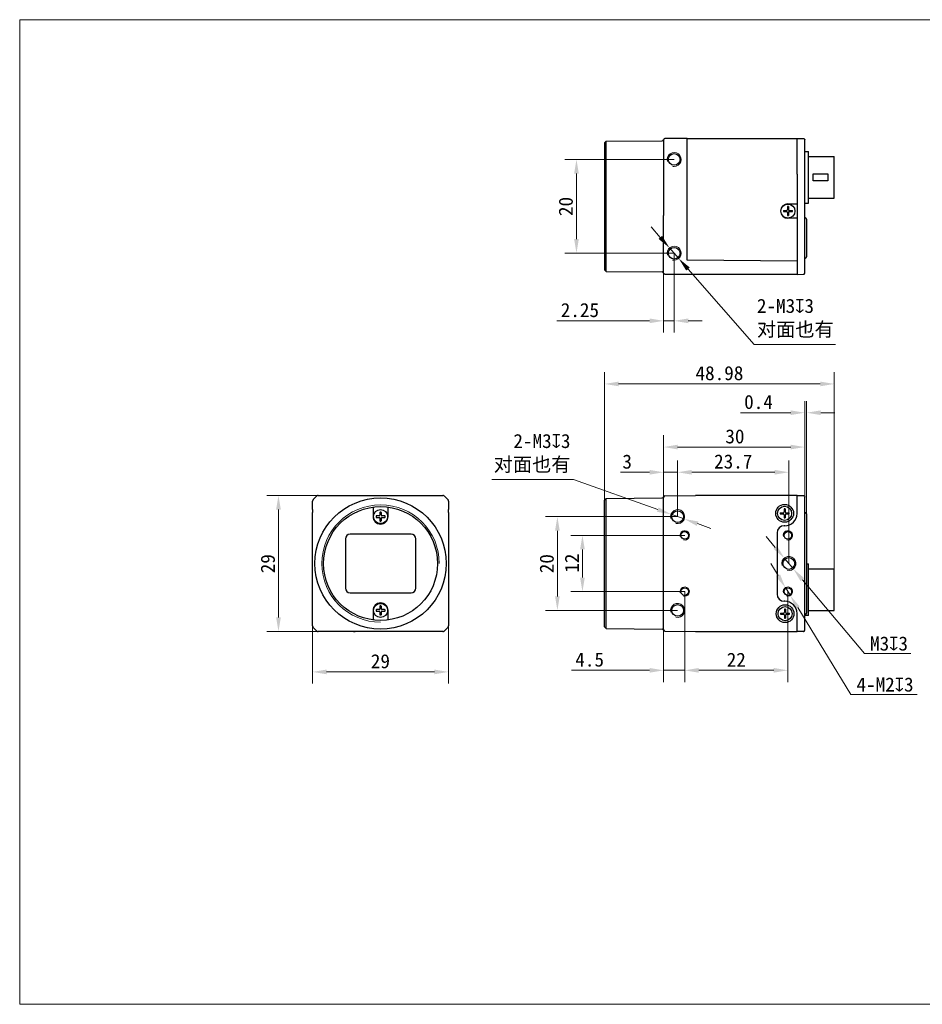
# Model space of a CAD drawing. Header units: millimetres. Extents: x 792 to 1089, y 318 to 528.
# Tile 1 of 2: x 792 to 985, y 318 to 528. Entities that reach past the tile are written whole.
import ezdxf

# ---------------------------------------------------------------- set-up
doc = ezdxf.new("R2010")
doc.units = ezdxf.units.MM
doc.header["$LTSCALE"] = 16.335
doc.header["$PDMODE"] = 3
doc.header["$PDSIZE"] = 8
doc.layers.get('0').update_dxf_attribs({"linetype": 'CONTINUOUS'})
doc.layers.get('Defpoints').update_dxf_attribs({"linetype": 'CONTINUOUS'})
for name, color, linetype in [('00_COMPONENTS', 7, 'CONTINUOUS'), ('51__DRAFT_DIMS', 7, 'CONTINUOUS'), ('ASM_DXF_DIMENSION', 7, 'CONTINUOUS'), ('ASM_DXF_FORMAT', 7, 'CONTINUOUS'), ('D-01-35-26-0DXF_CONTINUOUS_LINE', 7, 'CONTINUOUS'), ('D-01-36-26-0DXF_CONTINUOUS_LINE', 7, 'CONTINUOUS')]:
    doc.layers.add(name, color=color, linetype=linetype)
doc.layers.add('AM_5', color=3, linetype='CONTINUOUS', lineweight=25)
doc.styles.get("Standard").update_dxf_attribs({"font": 'simfang.ttf'})
doc.dimstyles.new('DIMSTYLE_1', dxfattribs={"dimtxt": 3, "dimasz": 3, "dimexe": 2.5, "dimexo": 0, "dimgap": 0.75, "dimtad": 1, "dimdsep": 46, "dimtxsty": 'STANDARD', "dimblk": '_FILLED', "dimcen": 0.09, "dimclrd": 8, "dimclre": 8, "dimclrt": 7, "dimadec": 0, "dimazin": 0, "dimtp": 0.001, "dimtm": 0.001, "dimtfac": 1, "dimtofl": 0, "dimtmove": 0, "dimatfit": 3, "dimldrblk": '_FILLED', "dimfxl": 1, "dimtolj": 1, "dimlwd": 9, "dimlwe": 9, "dimarcsym": 0})
doc.dimstyles.new('DIMSTYLE_1$0', dxfattribs={"dimtxt": 3, "dimasz": 3, "dimexe": 2.5, "dimexo": 0, "dimgap": 0.75, "dimtad": 1, "dimdsep": 46, "dimtxsty": 'STANDARD', "dimblk": '_FILLED', "dimcen": 0.09, "dimclrd": 8, "dimclre": 8, "dimclrt": 7, "dimadec": 0, "dimazin": 0, "dimtp": 0.001, "dimtm": 0.001, "dimtfac": 1, "dimtofl": 0, "dimtmove": 0, "dimatfit": 3, "dimldrblk": '_FILLED', "dimfxl": 1, "dimtolj": 1, "dimlwd": 9, "dimlwe": 9, "dimarcsym": 0})
doc.dimstyles.new('DIMSTYLE_2', dxfattribs={"dimtxt": 3, "dimasz": 3, "dimexe": 2.5, "dimexo": 0, "dimtad": 1, "dimdec": 3, "dimdsep": 46, "dimtxsty": 'STANDARD', "dimblk": '_FILLED', "dimcen": 0.09, "dimclrd": 8, "dimclre": 8, "dimclrt": 7, "dimadec": 0, "dimazin": 0, "dimtp": 0.001, "dimtm": 0.001, "dimtfac": 1, "dimtdec": 3, "dimtmove": 0, "dimatfit": 2, "dimldrblk": '_FILLED', "dimfxl": 1, "dimtolj": 1, "dimlwd": 9, "dimlwe": 9, "dimarcsym": 0})

# ---------------------------------------------------------------- blocks, each defined once
blk = doc.blocks.new('_FILLED')
at = {"color": 0, "linetype": 'ByBlock'}
blk.add_solid([(0, 0), (-1, 0.167), (-1, -0.167)], dxfattribs=at)
blk = doc.blocks.new('*D221')
at = {"layer": 'D-01-35-26-0DXF_CONTINUOUS_LINE', "color": 8, "linetype": 'Continuous', "lineweight": 9}
for p, q in [((929.47, 425.97), (929.47, 439.15)), ((959.57, 425.99), (959.57, 439.15)), ((932.47, 436.65), (956.57, 436.65))]:
    blk.add_line(p, q, dxfattribs=at)
at = {"layer": 'Defpoints', "color": 0, "linetype": 'Continuous'}
for p in [(959.57, 436.65), (929.47, 425.97), (959.57, 425.99)]:
    blk.add_point(p, dxfattribs=at)
at = {"layer": 'D-01-35-26-0DXF_CONTINUOUS_LINE', "color": 8, "linetype": 'Continuous', "lineweight": 9, "xscale": 3, "yscale": 3, "zscale": 3, "rotation": 180}
blk.add_blockref('_FILLED', (929.47, 436.65), dxfattribs=at)
at = {"layer": 'D-01-35-26-0DXF_CONTINUOUS_LINE', "color": 8, "linetype": 'Continuous', "lineweight": 9, "xscale": 3, "yscale": 3, "zscale": 3}
blk.add_blockref('_FILLED', (959.57, 436.65), dxfattribs=at)
at = {"layer": 'D-01-35-26-0DXF_CONTINUOUS_LINE', "color": 7, "linetype": 'Continuous', "lineweight": 30, "insert": (944.68, 440.43), "char_height": 3, "attachment_point": 2}
blk.add_mtext('\\A1;30', dxfattribs=at)
blk = doc.blocks.new('*D251')
at = {"layer": '51__DRAFT_DIMS', "color": 8, "lineweight": 9}
for p, q in [((931.72, 497.99), (908.4, 497.99)), ((910.9, 494.99), (910.9, 480.99)), ((931.72, 477.99), (908.4, 477.99))]:
    blk.add_line(p, q, dxfattribs=at)
at = {"layer": 'Defpoints', "color": 0}
for p in [(931.72, 497.99), (910.9, 477.99), (931.72, 477.99)]:
    blk.add_point(p, dxfattribs=at)
at = {"layer": '51__DRAFT_DIMS', "color": 8, "linetype": 'ByBlock', "lineweight": 9, "xscale": 3, "yscale": 3, "zscale": 3}
for p, rotation in [((910.9, 497.99), 90), ((910.9, 477.99), 270)]:
    blk.add_blockref('_FILLED', p, dxfattribs=dict(at, rotation=rotation))
at = {"layer": '51__DRAFT_DIMS', "color": 7, "insert": (907.12, 487.96), "char_height": 3, "attachment_point": 2, "rotation": 90}
blk.add_mtext('\\A1;20', dxfattribs=at)
blk = doc.blocks.new('*D252')
at = {"layer": 'ASM_DXF_DIMENSION', "color": 8, "linetype": 'Continuous', "lineweight": 9}
for p, q in [((928.76, 481.37), (926.79, 483.63)), ((930.74, 479.12), (932.71, 476.86)), ((934.69, 474.6), (948.75, 458.52)), ((966.16, 458.52), (948.75, 458.52))]:
    blk.add_line(p, q, dxfattribs=at)
at = {"layer": 'Defpoints', "color": 0}
for p in [(930.74, 479.12), (932.71, 476.86)]:
    blk.add_point(p, dxfattribs=at)
at = {"layer": 'ASM_DXF_DIMENSION', "color": 8, "linetype": 'ByBlock', "lineweight": 9, "xscale": 3, "yscale": 3, "zscale": 3}
for p, rotation in [((930.74, 479.12), 311.1677166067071), ((932.71, 476.86), 131.1677166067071)]:
    blk.add_blockref('_FILLED', p, dxfattribs=dict(at, rotation=rotation))
at = {"layer": 'ASM_DXF_DIMENSION', "color": 7, "lineweight": 15, "insert": (949.37, 468.26), "char_height": 3, "attachment_point": 1}
blk.add_mtext('\\A1;{2-M3{\\fgdt;x}3\\P对面也有}', dxfattribs=at)
blk = doc.blocks.new('*D253')
at = {"color": 8, "linetype": 'Continuous', "lineweight": 9}
for p, q in [((931.72, 477.99), (931.72, 461.07)), ((929.47, 475.86), (929.47, 461.07)), ((926.47, 463.57), (906.68, 463.57)), ((929.47, 463.57), (931.72, 463.57)), ((934.72, 463.57), (937.72, 463.57))]:
    blk.add_line(p, q, dxfattribs=at)
at = {"layer": 'Defpoints', "color": 0}
for p in [(931.72, 477.99), (929.47, 475.86), (931.72, 463.57)]:
    blk.add_point(p, dxfattribs=at)
at = {"color": 8, "linetype": 'ByBlock', "lineweight": 9, "xscale": 3, "yscale": 3, "zscale": 3}
blk.add_blockref('_FILLED', (929.47, 463.57), dxfattribs=at)
at = {"color": 8, "linetype": 'ByBlock', "lineweight": 9, "xscale": 3, "yscale": 3, "zscale": 3, "rotation": 180}
blk.add_blockref('_FILLED', (931.72, 463.57), dxfattribs=at)
at = {"color": 7, "lineweight": 30, "insert": (915.71, 467.37), "char_height": 3, "attachment_point": 3}
blk.add_mtext('\\A1;2.25', dxfattribs=at)
blk = doc.blocks.new('*D260')
at = {"layer": 'D-01-35-26-0DXF_CONTINUOUS_LINE', "color": 8, "linetype": 'Continuous', "lineweight": 9}
for p, q in [((883.63, 399.41), (883.63, 386.19)), ((854.63, 398.52), (854.63, 386.19)), ((857.63, 388.69), (880.63, 388.69))]:
    blk.add_line(p, q, dxfattribs=at)
at = {"layer": 'Defpoints', "color": 0, "linetype": 'Continuous'}
for p in [(883.63, 399.41), (854.63, 398.52), (883.63, 388.69)]:
    blk.add_point(p, dxfattribs=at)
at = {"layer": 'D-01-35-26-0DXF_CONTINUOUS_LINE', "color": 8, "linetype": 'Continuous', "lineweight": 9, "xscale": 3, "yscale": 3, "zscale": 3, "rotation": 180}
blk.add_blockref('_FILLED', (854.63, 388.69), dxfattribs=at)
at = {"layer": 'D-01-35-26-0DXF_CONTINUOUS_LINE', "color": 8, "linetype": 'Continuous', "lineweight": 9, "xscale": 3, "yscale": 3, "zscale": 3}
blk.add_blockref('_FILLED', (883.63, 388.69), dxfattribs=at)
at = {"layer": 'D-01-35-26-0DXF_CONTINUOUS_LINE', "color": 7, "linetype": 'Continuous', "lineweight": 30, "insert": (869.1, 392.47), "char_height": 3, "attachment_point": 2}
blk.add_mtext('\\A1;29', dxfattribs=at)
blk = doc.blocks.new('*D261')
at = {"layer": 'D-01-35-26-0DXF_CONTINUOUS_LINE', "color": 8, "linetype": 'Continuous', "lineweight": 9}
for p, q in [((855.84, 426.31), (844.87, 426.31)), ((847.37, 400.31), (847.37, 423.31)), ((855.84, 397.31), (844.87, 397.31))]:
    blk.add_line(p, q, dxfattribs=at)
at = {"layer": 'Defpoints', "color": 0, "linetype": 'Continuous'}
for p in [(847.37, 426.31), (855.84, 426.31), (855.84, 397.31)]:
    blk.add_point(p, dxfattribs=at)
at = {"layer": 'D-01-35-26-0DXF_CONTINUOUS_LINE', "color": 8, "linetype": 'Continuous', "lineweight": 9, "xscale": 3, "yscale": 3, "zscale": 3}
for p, rotation in [((847.37, 426.31), 90), ((847.37, 397.31), 270)]:
    blk.add_blockref('_FILLED', p, dxfattribs=dict(at, rotation=rotation))
at = {"layer": 'D-01-35-26-0DXF_CONTINUOUS_LINE', "color": 7, "linetype": 'Continuous', "lineweight": 30, "insert": (843.59, 411.77), "char_height": 3, "attachment_point": 2, "rotation": 90}
blk.add_mtext('\\A1;29', dxfattribs=at)
blk = doc.blocks.new('*D282')
at = {"color": 8, "linetype": 'Continuous', "lineweight": 9}
for p, q in [((929.47, 425.96), (929.47, 433.77)), ((932.47, 421.81), (932.47, 433.77)), ((926.47, 431.27), (920.31, 431.27)), ((929.47, 431.27), (932.47, 431.27)), ((935.47, 431.27), (938.47, 431.27))]:
    blk.add_line(p, q, dxfattribs=at)
at = {"layer": 'Defpoints', "color": 0}
for p in [(932.47, 431.27), (929.47, 425.96), (932.47, 421.81)]:
    blk.add_point(p, dxfattribs=at)
at = {"color": 8, "linetype": 'ByBlock', "lineweight": 9, "xscale": 3, "yscale": 3, "zscale": 3}
blk.add_blockref('_FILLED', (929.47, 431.27), dxfattribs=at)
at = {"color": 8, "linetype": 'ByBlock', "lineweight": 9, "xscale": 3, "yscale": 3, "zscale": 3, "rotation": 180}
blk.add_blockref('_FILLED', (932.47, 431.27), dxfattribs=at)
at = {"color": 7, "lineweight": 30, "insert": (922.72, 435.05), "char_height": 3, "attachment_point": 3}
blk.add_mtext('\\A1;3', dxfattribs=at)
blk = doc.blocks.new('*D283')
at = {"color": 8, "linetype": 'Continuous', "lineweight": 9}
for p, q in [((933.97, 405.81), (933.97, 386.53)), ((929.47, 399.41), (929.47, 386.53)), ((926.47, 389.03), (909.87, 389.03)), ((933.97, 389.03), (929.47, 389.03)), ((936.97, 389.03), (939.97, 389.03))]:
    blk.add_line(p, q, dxfattribs=at)
at = {"layer": 'Defpoints', "color": 0, "linetype": 'Continuous'}
for p in [(933.97, 405.81), (929.47, 399.41), (933.97, 389.03)]:
    blk.add_point(p, dxfattribs=at)
at = {"color": 8, "linetype": 'Continuous', "lineweight": 9, "xscale": 3, "yscale": 3, "zscale": 3}
blk.add_blockref('_FILLED', (929.47, 389.03), dxfattribs=at)
at = {"color": 8, "linetype": 'Continuous', "lineweight": 9, "xscale": 3, "yscale": 3, "zscale": 3, "rotation": 180}
blk.add_blockref('_FILLED', (933.97, 389.03), dxfattribs=at)
at = {"color": 7, "linetype": 'Continuous', "lineweight": 30, "insert": (916.77, 392.83), "char_height": 3, "attachment_point": 3}
blk.add_mtext('\\A1;4.5', dxfattribs=at)
blk = doc.blocks.new('*D284')
at = {"layer": '51__DRAFT_DIMS', "color": 8, "lineweight": 9}
for p, q in [((932.47, 421.81), (904.33, 421.81)), ((906.83, 418.81), (906.83, 404.81)), ((932.47, 401.81), (904.33, 401.81))]:
    blk.add_line(p, q, dxfattribs=at)
at = {"layer": 'Defpoints', "color": 0}
for p in [(932.47, 421.81), (906.83, 401.81), (932.47, 401.81)]:
    blk.add_point(p, dxfattribs=at)
at = {"layer": '51__DRAFT_DIMS', "color": 8, "lineweight": 9, "xscale": 3, "yscale": 3, "zscale": 3}
for p, rotation in [((906.83, 421.81), 90), ((906.83, 401.81), 270)]:
    blk.add_blockref('_FILLED', p, dxfattribs=dict(at, rotation=rotation))
at = {"layer": '51__DRAFT_DIMS', "color": 7, "insert": (903.05, 411.78), "char_height": 3, "attachment_point": 2, "rotation": 90}
blk.add_mtext('\\A1;20', dxfattribs=at)
blk = doc.blocks.new('*D285')
at = {"layer": '51__DRAFT_DIMS', "color": 8, "lineweight": 9}
for p, q in [((933.97, 417.81), (909.67, 417.81)), ((912.17, 408.81), (912.17, 414.81)), ((933.97, 405.81), (909.67, 405.81))]:
    blk.add_line(p, q, dxfattribs=at)
at = {"layer": 'Defpoints', "color": 0}
for p in [(912.17, 417.81), (933.97, 417.81), (933.97, 405.81)]:
    blk.add_point(p, dxfattribs=at)
at = {"layer": '51__DRAFT_DIMS', "color": 8, "lineweight": 9, "xscale": 3, "yscale": 3, "zscale": 3}
for p, rotation in [((912.17, 417.81), 90), ((912.17, 405.81), 270)]:
    blk.add_blockref('_FILLED', p, dxfattribs=dict(at, rotation=rotation))
at = {"layer": '51__DRAFT_DIMS', "color": 7, "insert": (908.42, 411.89), "char_height": 3, "attachment_point": 2, "rotation": 90}
blk.add_mtext('\\A1;12', dxfattribs=at)
blk = doc.blocks.new('*D286')
at = {"layer": 'ASM_DXF_DIMENSION', "color": 8, "linetype": 'Continuous', "lineweight": 9}
for p, q in [((892.83, 429.7), (910.24, 429.7)), ((928.23, 423.31), (910.24, 429.7)), ((933.89, 421.31), (931.06, 422.31)), ((936.72, 420.31), (939.54, 419.3))]:
    blk.add_line(p, q, dxfattribs=at)
at = {"layer": 'Defpoints', "color": 0}
for p in [(931.06, 422.31), (933.89, 421.31)]:
    blk.add_point(p, dxfattribs=at)
at = {"layer": 'ASM_DXF_DIMENSION', "color": 8, "linetype": 'ByBlock', "lineweight": 9, "xscale": 3, "yscale": 3, "zscale": 3}
for p, rotation in [((931.06, 422.31), 340.4661474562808), ((933.89, 421.31), 160.4661474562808)]:
    blk.add_blockref('_FILLED', p, dxfattribs=dict(at, rotation=rotation))
at = {"layer": 'ASM_DXF_DIMENSION', "color": 7, "lineweight": 15, "insert": (909.62, 439.44), "char_height": 3, "attachment_point": 3}
blk.add_mtext('\\A1;{2-M3{\\fgdt;x}3\\P对面也有}', dxfattribs=at)
blk = doc.blocks.new('*D287')
at = {"layer": 'ASM_DXF_DIMENSION', "color": 8, "linetype": 'Continuous', "lineweight": 9}
for p, q in [((953.28, 415.26), (951.36, 417.56)), ((955.21, 412.96), (957.14, 410.66)), ((959.07, 408.36), (972.28, 392.59)), ((982.19, 392.59), (972.28, 392.59))]:
    blk.add_line(p, q, dxfattribs=at)
at = {"layer": 'Defpoints', "color": 0}
for p in [(955.21, 412.96), (957.14, 410.66)]:
    blk.add_point(p, dxfattribs=at)
at = {"layer": 'ASM_DXF_DIMENSION', "color": 8, "linetype": 'ByBlock', "lineweight": 9, "xscale": 3, "yscale": 3, "zscale": 3}
for p, rotation in [((955.21, 412.96), 309.9666336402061), ((957.14, 410.66), 129.9666336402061)]:
    blk.add_blockref('_FILLED', p, dxfattribs=dict(at, rotation=rotation))
at = {"layer": 'ASM_DXF_DIMENSION', "color": 7, "lineweight": 15, "insert": (973.49, 396.25), "char_height": 3, "attachment_point": 1}
blk.add_mtext('\\A1;{M3{\\fgdt;x}3}', dxfattribs=at)
blk = doc.blocks.new('*D288')
at = {"layer": 'ASM_DXF_DIMENSION', "color": 8, "linetype": 'Continuous', "lineweight": 9}
for p, q in [((953.89, 409.22), (952.33, 411.78)), ((955.45, 406.66), (956.5, 404.96)), ((958.06, 402.4), (969.39, 383.84)), ((983.57, 383.84), (969.39, 383.84))]:
    blk.add_line(p, q, dxfattribs=at)
at = {"layer": 'Defpoints', "color": 0}
for p in [(955.45, 406.66), (956.5, 404.96)]:
    blk.add_point(p, dxfattribs=at)
at = {"layer": 'ASM_DXF_DIMENSION', "color": 8, "linetype": 'ByBlock', "lineweight": 9, "xscale": 3, "yscale": 3, "zscale": 3}
for p, rotation in [((955.45, 406.66), 301.4143213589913), ((956.5, 404.96), 121.4143213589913)]:
    blk.add_blockref('_FILLED', p, dxfattribs=dict(at, rotation=rotation))
at = {"layer": 'ASM_DXF_DIMENSION', "color": 7, "lineweight": 15, "insert": (970.6, 387.5), "char_height": 3, "attachment_point": 1}
blk.add_mtext('\\A1;{4-M2{\\fgdt;x}3}', dxfattribs=at)
blk = doc.blocks.new('*D289')
at = {"layer": 'AM_5', "color": 8, "linetype": 'ByBlock', "lineweight": 9}
for p, q in [((932.47, 421.81), (932.47, 433.77)), ((956.17, 411.81), (956.17, 433.77)), ((935.47, 431.27), (953.17, 431.27))]:
    blk.add_line(p, q, dxfattribs=at)
at = {"layer": 'Defpoints', "color": 0}
for p in [(956.17, 431.27), (932.47, 421.81), (956.17, 411.81)]:
    blk.add_point(p, dxfattribs=at)
at = {"layer": 'AM_5', "color": 8, "lineweight": 9, "xscale": 3, "yscale": 3, "zscale": 3, "rotation": 180}
blk.add_blockref('_FILLED', (932.47, 431.27), dxfattribs=at)
at = {"layer": 'AM_5', "color": 8, "lineweight": 9, "xscale": 3, "yscale": 3, "zscale": 3}
blk.add_blockref('_FILLED', (956.17, 431.27), dxfattribs=at)
at = {"layer": 'AM_5', "color": 7, "insert": (944.32, 433.55), "char_height": 3, "attachment_point": 5}
blk.add_mtext('\\A1;23.7', dxfattribs=at)
blk = doc.blocks.new('*D290')
at = {"layer": 'AM_5', "color": 8, "linetype": 'ByBlock', "lineweight": 9}
for p, q in [((933.97, 405.81), (933.97, 386.53)), ((955.97, 405.81), (955.97, 386.53)), ((936.97, 389.03), (952.97, 389.03))]:
    blk.add_line(p, q, dxfattribs=at)
at = {"layer": 'Defpoints', "color": 0}
for p in [(933.97, 405.81), (955.97, 405.81), (955.97, 389.03)]:
    blk.add_point(p, dxfattribs=at)
at = {"layer": 'AM_5', "color": 8, "lineweight": 9, "xscale": 3, "yscale": 3, "zscale": 3, "rotation": 180}
blk.add_blockref('_FILLED', (933.97, 389.03), dxfattribs=at)
at = {"layer": 'AM_5', "color": 8, "lineweight": 9, "xscale": 3, "yscale": 3, "zscale": 3}
blk.add_blockref('_FILLED', (955.97, 389.03), dxfattribs=at)
at = {"layer": 'AM_5', "color": 7, "insert": (944.97, 391.28), "char_height": 3, "attachment_point": 5}
blk.add_mtext('\\A1;22', dxfattribs=at)
blk = doc.blocks.new('*D297')
at = {"color": 8, "lineweight": 9}
for p, q in [((916.89, 425.33), (916.89, 452.61)), ((965.87, 410.63), (965.87, 452.61)), ((919.89, 450.11), (962.87, 450.11))]:
    blk.add_line(p, q, dxfattribs=at)
at = {"layer": 'Defpoints', "color": 0}
for p in [(965.87, 450.11), (916.89, 425.33), (965.87, 410.63)]:
    blk.add_point(p, dxfattribs=at)
at = {"color": 8, "linetype": 'ByBlock', "lineweight": 9, "xscale": 3, "yscale": 3, "zscale": 3, "rotation": 180}
blk.add_blockref('_FILLED', (916.89, 450.11), dxfattribs=at)
at = {"color": 8, "linetype": 'ByBlock', "lineweight": 9, "xscale": 3, "yscale": 3, "zscale": 3}
blk.add_blockref('_FILLED', (965.87, 450.11), dxfattribs=at)
at = {"color": 7, "insert": (941.38, 452.39), "char_height": 3, "attachment_point": 5}
blk.add_mtext('\\A1;48.98', dxfattribs=at)
blk = doc.blocks.new('*D298')
at = {"color": 8, "lineweight": 9}
for p, q in [((959.57, 425.99), (959.57, 446.47)), ((959.97, 422.38), (959.97, 446.47)), ((956.57, 443.97), (945.85, 443.97)), ((962.97, 443.97), (965.97, 443.97))]:
    blk.add_line(p, q, dxfattribs=at)
at = {"layer": 'Defpoints', "color": 0}
for p in [(959.97, 443.97), (959.57, 425.99), (959.97, 422.38)]:
    blk.add_point(p, dxfattribs=at)
at = {"color": 8, "linetype": 'ByBlock', "lineweight": 9, "xscale": 3, "yscale": 3, "zscale": 3}
blk.add_blockref('_FILLED', (959.57, 443.97), dxfattribs=at)
at = {"color": 8, "linetype": 'ByBlock', "lineweight": 9, "xscale": 3, "yscale": 3, "zscale": 3, "rotation": 180}
blk.add_blockref('_FILLED', (959.97, 443.97), dxfattribs=at)
at = {"color": 7, "insert": (949.71, 446.25), "char_height": 3, "attachment_point": 5}
blk.add_mtext('\\A1;0.4', dxfattribs=at)

msp = doc.modelspace()

# ---------------------------------------------------------------- linework, layer by layer
at = {"layer": '00_COMPONENTS', "color": 7}
for p, q in [((929.4826, 502.2138), (929.4828, 502.2144)), ((955.8746, 487.9374), (955.8746, 487.2861)), ((956.0746, 487.9374), (956.0746, 487.2861)), ((955.0234, 487.0861), (955.6746, 487.0861)), ((955.0234, 486.8861), (955.6746, 486.8861)), ((955.8746, 486.6861), (955.8746, 486.0349)), ((956.0746, 486.6861), (956.0746, 486.0349)), ((956.2746, 487.0861), (956.9259, 487.0861)), ((956.2746, 486.8861), (956.9259, 486.8861)), ((957.9746, 476.8161), (957.9739, 476.7254)), ((929.4742, 473.7851), (929.4742, 473.7792)), ((929.4747, 473.795), (929.4746, 473.8008)), ((868.9536, 422.656), (868.9536, 422.0898)), ((869.3136, 422.0898), (869.3136, 422.656)), ((954.3234, 422.6098), (954.9746, 422.6098)), ((954.3234, 422.4098), (954.9746, 422.4098)), ((955.1746, 423.4611), (955.1746, 422.8098)), ((955.1746, 422.2098), (955.1746, 421.5585)), ((955.3746, 423.4611), (955.3746, 422.8098)), ((955.3746, 422.2098), (955.3746, 421.5585)), ((955.5746, 422.6098), (956.2259, 422.6098)), ((955.5746, 422.4098), (956.2259, 422.4098)), ((854.6577, 420.3598), (854.6576, 420.3598)), ((868.8536, 421.9898), (868.2873, 421.9898)), ((868.2873, 421.6298), (868.8536, 421.6298)), ((868.9536, 421.5298), (868.9536, 420.9636)), ((869.3136, 420.9636), (869.3136, 421.5298)), ((869.9798, 421.9898), (869.4136, 421.9898)), ((869.4136, 421.6298), (869.9798, 421.6298)), ((883.6094, 403.2598), (883.6096, 403.2598)), ((868.8536, 401.9898), (868.2873, 401.9898)), ((868.2873, 401.6298), (868.8536, 401.6298)), ((868.9536, 402.656), (868.9536, 402.0898)), ((868.9536, 401.5298), (868.9536, 400.9636)), ((869.3136, 402.0898), (869.3136, 402.656)), ((869.3136, 400.9636), (869.3136, 401.5298)), ((869.9798, 401.9898), (869.4136, 401.9898)), ((869.4136, 401.6298), (869.9798, 401.6298)), ((954.4234, 401.2098), (955.0746, 401.2098)), ((955.2746, 402.0611), (955.2746, 401.4098)), ((955.4746, 402.0611), (955.4746, 401.4098)), ((955.6746, 401.2098), (956.3259, 401.2098)), ((954.4234, 401.0098), (955.0746, 401.0098)), ((955.2746, 400.8098), (955.2746, 400.1585)), ((955.4746, 400.8098), (955.4746, 400.1585)), ((955.6746, 401.0098), (956.3259, 401.0098))]:
    msp.add_line(p, q, dxfattribs=at)
at = {"layer": '00_COMPONENTS', "color": 4}
msp.add_line((869.4136, 421.6298), (869.4136, 421.6007), dxfattribs=at)
at = {"layer": '00_COMPONENTS', "color": 7}
for centre, radius, start, end in [((929.7841, 502.1433), 0.3096, 168.591806, 169.235163), ((955.6746, 487.2861), 0.2, 270, 0), ((955.9747, 483.9842), 3.9545, 88.551064, 91.448936), ((956.2746, 487.2861), 0.2, 180, 270), ((958.9771, 486.9861), 3.955, 178.551151, 181.448849), ((955.6746, 486.6861), 0.2, 0, 90), ((955.9746, 489.9881), 3.9545, 268.551064, 271.448936), ((956.2746, 486.6861), 0.2, 90, 180), ((952.9722, 486.9861), 3.955, 358.551151, 1.448849), ((869.0536, 422.656), 0.1, 95.400537, 180), ((869.1336, 421.8098), 0.95, 84.599463, 95.400537), ((869.2136, 422.656), 0.1, 0, 84.599463), ((958.2771, 422.5098), 3.955, 178.551151, 181.448849), ((954.9746, 422.8098), 0.2, 270, 0), ((954.9746, 422.2098), 0.2, 0, 90), ((955.2747, 419.5078), 3.9545, 88.551064, 91.448936), ((955.5746, 422.8098), 0.2, 180, 270), ((955.5746, 422.2098), 0.2, 90, 180), ((952.2722, 422.5098), 3.955, 358.551151, 1.448849), ((869.1336, 421.8098), 0.95, 174.599463, 185.400537), ((868.2873, 421.8898), 0.1, 90, 174.599463), ((868.2873, 421.7298), 0.1, 185.400537, 270), ((868.8536, 422.0898), 0.1, 270, 0), ((868.8536, 421.5298), 0.1, 0, 90), ((869.0536, 420.9636), 0.1, 180, 264.599463), ((869.1336, 421.8098), 0.95, 264.599463, 275.400537), ((869.2136, 420.9636), 0.1, 275.400537, 0), ((869.4136, 422.0898), 0.1, 180, 270), ((869.4136, 421.5298), 0.1, 90, 180), ((869.9798, 421.8898), 0.1, 5.400537, 90), ((869.9798, 421.7298), 0.1, 270, 354.599463), ((869.1336, 421.8098), 0.95, 354.599463, 5.400537), ((955.2746, 425.5118), 3.9545, 268.551064, 271.448936), ((869.1336, 401.8098), 0.95, 174.599463, 185.400537), ((868.2873, 401.8898), 0.1, 90, 174.599463), ((868.2873, 401.7298), 0.1, 185.400537, 270), ((868.8536, 402.0898), 0.1, 270, 0), ((868.8536, 401.5298), 0.1, 0, 90), ((869.0536, 402.656), 0.1, 95.400537, 180), ((869.1336, 401.8098), 0.95, 84.599463, 95.400537), ((869.2136, 402.656), 0.1, 0, 84.599463), ((869.4136, 402.0898), 0.1, 180, 270), ((869.4136, 401.5298), 0.1, 90, 180), ((869.9798, 401.8898), 0.1, 5.400537, 90), ((869.9798, 401.7298), 0.1, 270, 354.599463), ((869.1336, 401.8098), 0.95, 354.599463, 5.400537), ((958.3771, 401.1098), 3.955, 178.551151, 181.448849), ((955.0746, 401.4098), 0.2, 270, 0), ((955.3747, 398.1078), 3.9545, 88.551064, 91.448936), ((955.6746, 401.4098), 0.2, 180, 270), ((952.3722, 401.1098), 3.955, 358.551151, 1.448849), ((869.0536, 400.9636), 0.1, 180, 264.599463), ((869.1336, 401.8098), 0.95, 264.599463, 275.400537), ((869.2136, 400.9636), 0.1, 275.400537, 0), ((955.0746, 400.8098), 0.2, 0, 90), ((955.3746, 404.1118), 3.9545, 268.551064, 271.448936), ((955.6746, 400.8098), 0.2, 90, 180), ((882.4261, 397.8125), 0.5027, 270.04029, 284.966887), ((882.4255, 397.811), 0.5015, 304.963589, 314.975313), ((883.1324, 398.5178), 0.5015, 315.024712, 325.043164), ((883.1331, 398.5174), 0.5007, 325.034134, 329.973803), ((883.1309, 398.5172), 0.5027, 345.033075, 359.959707)]:
    msp.add_arc(centre, radius, start, end, dxfattribs=at)
at = {"layer": '00_COMPONENTS', "color": 4}
msp.add_arc((929.1892, 473.7861), 0.2854, 0.005766, 2.945615, dxfattribs=at)
at = {"layer": '00_COMPONENTS', "color": 7}
msp.add_ellipse((863.3336, 397.3133), major_axis=(-0.4, 0), ratio=0.00872687, start_param=-4.71238898, end_param=-3.14159265, dxfattribs=at)
at = {"layer": '00_COMPONENTS', "color": 4}
msp.add_open_spline([(929.4754, 473.7967), (929.4751, 473.7974), (929.4748, 473.7987), (929.4746, 473.8001), (929.4746, 473.8008)], degree=3, knots=[0, 0, 0, 0, 0.49871374, 1, 1, 1, 1], dxfattribs=at)
at = {"layer": 'ASM_DXF_FORMAT', "color": 7, "linetype": 'Continuous', "lineweight": 15}
for p, q in [((792.1945, 317.797), (792.1945, 527.797)), ((792.1945, 527.797), (1089.1945, 527.797)), ((792.1945, 317.797), (1089.1945, 317.797))]:
    msp.add_line(p, q, dxfattribs=at)
at = {"layer": 'D-01-35-26-0DXF_CONTINUOUS_LINE', "color": 7, "linetype": 'Continuous', "lineweight": 30}
for p, q in [((917.2646, 501.8796), (929.1935, 501.9837)), ((934.4746, 502.4861), (929.7688, 502.4451)), ((934.4746, 477.1129), (934.4746, 502.4861)), ((934.4746, 502.4861), (957.9746, 502.4861)), ((957.9746, 502.4861), (959.2836, 502.4747)), ((957.9746, 494.8444), (957.9746, 502.4861)), ((959.5753, 473.8039), (959.5746, 502.1493)), ((916.9646, 501.577), (917.2646, 501.8796)), ((916.9646, 474.3953), (916.9646, 501.577)), ((917.2646, 474.0927), (917.2646, 501.8796)), ((959.5746, 499.6861), (960.3746, 499.686)), ((960.3746, 488.6862), (960.3746, 499.686)), ((960.3746, 498.6111), (965.8746, 498.6111)), ((965.8746, 489.7611), (965.8746, 498.6111)), ((957.9746, 494.8444), (957.9746, 490.1278)), ((961.3746, 494.9361), (964.4746, 494.9361)), ((961.3746, 493.4361), (961.3746, 494.9361)), ((964.4746, 494.9361), (964.4746, 493.4361)), ((964.4746, 493.4361), (961.3746, 493.4361)), ((957.9746, 490.1278), (957.9746, 476.8161)), ((960.3746, 489.7611), (965.8746, 489.7611)), ((955.9746, 488.5361), (957.9746, 488.5361)), ((959.5746, 488.6861), (960.3746, 488.6862)), ((929.4746, 473.7861), (929.4746, 486.0015)), ((957.9746, 485.4361), (955.9746, 485.4361)), ((959.9746, 485.2861), (959.9746, 477.1861)), ((934.4746, 476.4861), (934.4746, 477.1129)), ((957.9746, 476.8161), (957.9746, 473.4861)), ((957.9746, 476.2811), (934.4746, 476.4861)), ((916.9646, 474.3953), (917.2646, 474.0927)), ((917.2646, 474.0927), (929.1852, 473.9887)), ((957.9746, 473.4861), (929.7746, 473.4861)), ((957.9746, 473.4861), (959.283, 473.4976)), ((959.2617, 473.5096), (959.2756, 473.5097)), ((959.2761, 473.5097), (959.2749, 473.5097)), ((959.2756, 473.5097), (959.2843, 473.5098)), ((855.8407, 426.3098), (882.4265, 426.3098)), ((929.772, 426.2688), (936.2521, 426.3253)), ((957.9246, 426.3098), (936.2521, 426.3253)), ((957.9246, 426.3098), (957.9746, 426.3098)), ((957.9246, 422.4598), (957.9246, 426.3098)), ((957.9746, 426.3098), (959.2797, 426.2927)), ((854.6336, 423.3098), (854.6336, 425.1027)), ((855.4871, 426.1634), (854.78, 425.4562)), ((854.8152, 425.4907), (854.8149, 425.4912)), ((883.4871, 425.4562), (882.78, 426.1634)), ((883.6336, 425.1027), (883.6336, 423.3098)), ((916.8946, 425.33), (917.2646, 425.7032)), ((916.8946, 398.2896), (916.8946, 425.33)), ((917.2646, 425.7032), (929.1935, 425.8073)), ((917.2646, 397.9164), (917.2646, 425.7032)), ((929.4746, 397.6611), (929.4746, 425.9688)), ((929.4828, 426.0381), (929.4792, 426.0208)), ((929.4818, 426.0339), (929.4812, 426.0312)), ((929.4823, 426.036), (929.4815, 426.0326)), ((929.4821, 426.0352), (929.4827, 426.0379)), ((929.4825, 426.037), (929.4827, 426.0379)), ((959.2786, 426.2927), (959.2735, 426.2928)), ((959.2786, 426.2927), (959.2791, 426.2927)), ((959.281, 426.2927), (959.2844, 426.2926)), ((959.3468, 426.2839), (959.3649, 426.2789)), ((959.3649, 426.2789), (959.3808, 426.2734)), ((959.5494, 426.1133), (959.5529, 426.1049)), ((959.5642, 426.0714), (959.5665, 426.0623)), ((959.573, 426.0246), (959.5737, 426.0163)), ((959.5733, 426.0208), (959.5736, 426.0183)), ((959.5741, 426.0111), (959.5743, 426.0078)), ((959.5742, 425.9986), (959.5741, 425.9914)), ((959.5742, 426.0085), (959.5742, 426.0081)), ((959.5742, 426.0081), (959.5742, 426.008)), ((959.5746, 400.8596), (959.5746, 425.9939)), ((854.6336, 423.3098), (854.6336, 422.6831)), ((854.6336, 398.5169), (854.6336, 422.6831)), ((867.5336, 423.854), (867.5336, 421.8098)), ((870.7336, 421.8098), (870.7336, 423.854)), ((883.6336, 422.6831), (883.6336, 423.3098)), ((883.6336, 422.6831), (883.6336, 398.5169)), ((959.9746, 422.3848), (959.9746, 401.2348)), ((875.6336, 418.0598), (862.6336, 418.0598)), ((953.6746, 418.3598), (953.6746, 405.2598)), ((955.3246, 419.8598), (955.1746, 419.8598)), ((861.6336, 417.0598), (861.6336, 406.5598)), ((876.6336, 406.5598), (876.6336, 417.0598)), ((959.9746, 411.7098), (960.3746, 411.7098)), ((960.3746, 400.7098), (960.3746, 411.7098)), ((965.8746, 410.6348), (960.3746, 410.6348)), ((965.8746, 401.7848), (965.8746, 410.6348)), ((862.6336, 405.5598), (875.6336, 405.5598)), ((955.3246, 403.7598), (955.1746, 403.7598)), ((867.5336, 401.8098), (867.5336, 399.7656)), ((870.7336, 399.7656), (870.7336, 401.8098)), ((957.9246, 397.3098), (957.9246, 401.1598)), ((960.3746, 401.7848), (965.8746, 401.7848)), ((959.5746, 400.8596), (959.5746, 400.7098)), ((960.3746, 400.7098), (959.5746, 400.7098)), ((959.5746, 397.6275), (959.5746, 400.7098)), ((855.4871, 397.4562), (854.78, 398.1634)), ((863.5902, 397.3098), (855.8407, 397.3098)), ((882.4265, 397.3098), (863.6452, 397.3098)), ((883.4871, 398.1634), (882.78, 397.4562)), ((916.8946, 398.2896), (917.2646, 397.9164)), ((917.2646, 397.9164), (929.1935, 397.8123)), ((929.4792, 397.5989), (929.4827, 397.5818)), ((929.4827, 397.5817), (929.4792, 397.5988)), ((929.4818, 397.5857), (929.4812, 397.5884)), ((929.4821, 397.5844), (929.4826, 397.5822)), ((929.4825, 397.5826), (929.4827, 397.5816)), ((929.772, 397.3508), (936.2521, 397.2943)), ((936.2521, 397.2943), (957.9246, 397.3098)), ((957.9746, 397.3098), (957.9246, 397.3098)), ((959.281, 397.3269), (957.9746, 397.3098)), ((959.2786, 397.3269), (959.2735, 397.3268)), ((959.2786, 397.3269), (959.2791, 397.3269)), ((959.281, 397.3269), (959.2844, 397.327)), ((959.3468, 397.3357), (959.3649, 397.3407)), ((959.3649, 397.3407), (959.3808, 397.3462)), ((959.5494, 397.5063), (959.5529, 397.5147)), ((959.5642, 397.5482), (959.5665, 397.5573)), ((959.573, 397.595), (959.5737, 397.6033)), ((959.5733, 397.5988), (959.5736, 397.6013)), ((959.5742, 397.621), (959.5741, 397.6282)), ((959.5741, 397.6085), (959.5743, 397.6118)), ((959.5742, 397.6115), (959.5742, 397.6116)), ((959.5742, 397.6111), (959.5742, 397.6115))]:
    msp.add_line(p, q, dxfattribs=at)
msp.add_lwpolyline([(929.475, 502.1451, 0.01175048), (929.4746, 502.1307), (929.4746, 489.9708)], format="xyb", dxfattribs=at)
for points in [[(959.2843, 473.5098), (959.2872, 473.5098), (959.2913, 473.51), (959.2956, 473.5101), (959.2998, 473.5104), (959.3042, 473.5107), (959.3086, 473.5111), (959.3131, 473.5116), (959.3176, 473.5121), (959.3222, 473.5127), (959.3269, 473.5134), (959.3316, 473.5142), (959.3363, 473.5151), (959.3411, 473.516), (959.3459, 473.5171), (959.3507, 473.5182), (959.3556, 473.5194), (959.3604, 473.5208)], [(959.3604, 473.5208), (959.3653, 473.5222), (959.3702, 473.5237), (959.375, 473.5253), (959.3799, 473.527)], [(959.3799, 473.527), (959.3848, 473.5288), (959.3897, 473.5307), (959.3946, 473.5327), (959.3996, 473.5348), (959.4045, 473.537), (959.4095, 473.5394), (959.4144, 473.5419), (959.4194, 473.5444), (959.4244, 473.5472), (959.4294, 473.55), (959.4345, 473.553), (959.4395, 473.5562), (959.4445, 473.5594), (959.4495, 473.5629), (959.4545, 473.5664), (959.4594, 473.5701), (959.4644, 473.574), (959.4693, 473.5779), (959.4741, 473.582), (959.4789, 473.5863), (959.4836, 473.5907), (959.4882, 473.5952), (959.4928, 473.5998), (959.4973, 473.6046), (959.5017, 473.6095), (959.5061, 473.6145), (959.5103, 473.6197), (959.5145, 473.625), (959.5186, 473.6304), (959.5225, 473.636), (959.5264, 473.6416), (959.5301, 473.6474), (959.5338, 473.6534), (959.5373, 473.6594), (959.5407, 473.6656), (959.5439, 473.6719), (959.5471, 473.6783), (959.5501, 473.6848), (959.5529, 473.6914), (959.5556, 473.6982), (959.5581, 473.705), (959.5605, 473.7119), (959.5627, 473.719), (959.5648, 473.7261), (959.5667, 473.7333), (959.5684, 473.7407), (959.5699, 473.7481), (959.5713, 473.7555), (959.5724, 473.763), (959.5734, 473.7706), (959.5741, 473.7778), (959.5747, 473.7848), (959.575, 473.7915), (959.5752, 473.7975), (959.5753, 473.8024), (959.5753, 473.8039)], [(929.4792, 426.0206), (929.48, 426.0251), (929.4808, 426.0293), (929.4815, 426.0326)], [(929.4805, 426.0278), (929.4797, 426.0237), (929.4792, 426.0207)], [(959.2786, 426.2927), (959.2971, 426.2919), (959.3231, 426.2888), (959.3468, 426.2839)], [(959.3808, 426.2734), (959.395, 426.2675), (959.4075, 426.2617), (959.4185, 426.256), (959.429, 426.25), (959.4394, 426.2435), (959.4493, 426.2367), (959.4586, 426.2298), (959.4672, 426.2228), (959.4753, 426.2157), (959.4831, 426.2085)], [(959.3891, 426.2701), (959.3934, 426.2683), (959.4014, 426.2647), (959.4129, 426.259), (959.429, 426.25), (959.4479, 426.2377), (959.4653, 426.2244), (959.4799, 426.2116), (959.4931, 426.1984), (959.5051, 426.1848), (959.5158, 426.1712), (959.5253, 426.1576), (959.5341, 426.1433), (959.5423, 426.1282), (959.5497, 426.1124), (959.5562, 426.0962)], [(959.485, 426.207), (959.5013, 426.1896), (959.5153, 426.1723), (959.527, 426.1554), (959.5366, 426.1393), (959.5445, 426.1243), (959.5512, 426.1094), (959.557, 426.0947), (959.5617, 426.0803)], [(959.4975, 426.1936), (959.5042, 426.1859), (959.5105, 426.1782), (959.5164, 426.1703), (959.5221, 426.1624), (959.5274, 426.1544)], [(959.5324, 426.1463), (959.5371, 426.1381), (959.5415, 426.1299), (959.5456, 426.1216)], [(959.5561, 426.0966), (959.5591, 426.0881), (959.5617, 426.0798), (959.5642, 426.0714)], [(959.5617, 426.0803), (959.5656, 426.0662), (959.569, 426.0513)], [(959.5669, 426.0605), (959.5695, 426.0479), (959.5716, 426.0357)], [(959.5687, 426.052), (959.5707, 426.0411), (959.5712, 426.0378)], [(959.569, 426.0513), (959.5715, 426.0367), (959.573, 426.0237)], [(959.573, 426.0237), (959.5741, 426.011), (959.5746, 425.9986), (959.5747, 425.9921)], [(959.5736, 426.0183), (959.5743, 426.0064), (959.5746, 425.9982)], [(929.4792, 397.599), (929.48, 397.5945), (929.4808, 397.5903), (929.4815, 397.587), (929.4823, 397.5836)], [(929.4805, 397.5918), (929.4797, 397.5959), (929.4792, 397.5989)], [(959.2786, 397.3269), (959.2971, 397.3277), (959.3231, 397.3308), (959.3468, 397.3357)], [(959.3808, 397.3462), (959.395, 397.3521), (959.4075, 397.3579), (959.4185, 397.3636), (959.429, 397.3696), (959.4394, 397.3761), (959.4493, 397.3829), (959.4586, 397.3898), (959.4672, 397.3968), (959.4753, 397.4039), (959.4831, 397.4111)], [(959.3891, 397.3495), (959.3934, 397.3513), (959.4014, 397.3549), (959.4129, 397.3606), (959.429, 397.3696), (959.4479, 397.3819), (959.4653, 397.3952), (959.4799, 397.408), (959.4931, 397.4212), (959.5051, 397.4348), (959.5158, 397.4483), (959.5253, 397.462), (959.5341, 397.4763), (959.5423, 397.4914), (959.5497, 397.5071), (959.5562, 397.5234)], [(959.485, 397.4126), (959.5013, 397.43), (959.5153, 397.4473), (959.527, 397.4642), (959.5366, 397.4802), (959.5445, 397.4953), (959.5512, 397.5102), (959.557, 397.5249), (959.5617, 397.5392)], [(959.4975, 397.426), (959.5042, 397.4336), (959.5105, 397.4414), (959.5164, 397.4493), (959.5221, 397.4572), (959.5274, 397.4652)], [(959.5324, 397.4733), (959.5371, 397.4815), (959.5415, 397.4897), (959.5456, 397.498)], [(959.5561, 397.523), (959.5591, 397.5315), (959.5617, 397.5398), (959.5642, 397.5482)], [(959.5617, 397.5392), (959.5656, 397.5534), (959.569, 397.5683)], [(959.5669, 397.5591), (959.5695, 397.5717), (959.5716, 397.5839)], [(959.5687, 397.5676), (959.5707, 397.5785), (959.5712, 397.5818)], [(959.569, 397.5683), (959.5715, 397.5829), (959.573, 397.5959)], [(959.573, 397.5959), (959.5741, 397.6086), (959.5746, 397.621), (959.5747, 397.6275)], [(959.5736, 397.6013), (959.5743, 397.6131), (959.5746, 397.6214)]]:
    msp.add_lwpolyline(points, dxfattribs=at)
for centre, radius in [((931.7246, 497.9861), 1.25), ((955.9746, 486.9861), 1.5), ((931.7246, 477.9861), 1.25), ((869.1336, 411.8098), 14), ((955.2746, 422.5098), 1.9), ((869.1336, 411.8098), 12.15), ((869.1336, 421.8098), 1.5), ((932.4746, 421.8098), 1.25), ((955.2746, 422.5098), 1.5), ((933.9746, 417.8098), 0.8), ((955.9746, 417.8098), 0.8), ((956.1746, 411.8098), 1.25), ((933.9746, 405.8098), 0.8), ((955.9746, 405.8098), 0.8), ((869.1336, 401.8098), 1.5), ((932.4746, 401.8098), 1.25), ((955.3746, 401.1098), 1.9), ((955.3746, 401.1098), 1.5)]:
    msp.add_circle(centre, radius, dxfattribs=at)
for centre, radius, start, end in [((929.1909, 502.2837), 0.3, 270.5, 346.647717), ((955.9746, 486.9861), 1.55, 90.00003, 270), ((959.7746, 485.6861), 0.2, 180, 270), ((959.7746, 485.2861), 0.2, 0, 90), ((959.7746, 476.7861), 0.2, 90, 180), ((959.7746, 477.1861), 0.2, 270, 0), ((929.1826, 473.6887), 0.3, 14.811149, 89.5), ((855.8407, 425.8098), 0.5, 90, 135), ((855.8415, 425.8062), 0.5036, 97.497384, 111.568173), ((882.4265, 425.8098), 0.5, 45, 90), ((882.4257, 425.8064), 0.5034, 68.429142, 82.013133), ((855.1334, 425.1027), 0.4998, 135, 180.005409), ((855.1366, 425.1007), 0.5036, 142.32585, 156.48911), ((855.1326, 425.1038), 0.4985, 135.007864, 140.022361), ((883.1336, 425.1027), 0.4999, 359.994628, 45.003217), ((883.1308, 425.1009), 0.5033, 23.50677, 36.921415), ((929.1909, 426.1073), 0.3, 270.5, 346.647783), ((929.7746, 425.9688), 0.3, 90.5, 180), ((929.7743, 425.9688), 0.2997, 170.015265, 180.005781), ((929.7753, 425.9688), 0.3007, 178.029562, 180.002594), ((929.775, 425.9687), 0.3004, 170.03587, 178.017824), ((955.3246, 422.4598), 2.6, 270, 0), ((959.7746, 422.7848), 0.2, 180, 270), ((959.7746, 422.3848), 0.2, 0, 90), ((869.1336, 421.8098), 1.6, 180, 0), ((862.6336, 417.0598), 1, 90, 180), ((875.6336, 417.0598), 1, 0, 90), ((955.1746, 418.3598), 1.5, 90, 180), ((862.6336, 406.5598), 1, 180, 270), ((875.6336, 406.5598), 1, 270, 0), ((869.1336, 401.8098), 1.6, 0, 180), ((955.1746, 405.2598), 1.5, 180, 270), ((955.3246, 401.1598), 2.6, 0, 90), ((959.7746, 401.2348), 0.2, 270, 0), ((959.7746, 400.8348), 0.2, 90, 180), ((855.1362, 398.5172), 0.5027, 180.04029, 194.966908), ((855.1336, 398.5169), 0.5, 180, 225), ((855.1326, 398.5165), 0.499, 204.710779, 208.971974), ((855.1337, 398.5172), 0.5003, 208.982473, 214.973502), ((855.1348, 398.5178), 0.5015, 214.963589, 224.975313), ((855.8416, 397.811), 0.5015, 225.024711, 235.043176), ((855.8407, 397.8098), 0.5, 225, 270), ((855.8412, 397.8103), 0.5007, 235.034147, 239.973832), ((855.8401, 397.8086), 0.4987, 239.982848, 244.985188), ((855.841, 397.8125), 0.5027, 255.033113, 269.95971), ((882.4265, 397.8098), 0.5, 270, 315), ((882.4269, 397.8089), 0.499, 294.716341, 298.978215), ((882.4262, 397.81), 0.5003, 298.988703, 304.973501), ((883.1336, 398.5169), 0.5, 315, 0), ((883.1347, 398.5164), 0.4987, 329.982819, 334.985146), ((929.1909, 397.5123), 0.3, 13.352217, 89.5), ((929.7763, 397.6508), 0.3016, 179.996738, 181.994019), ((929.7745, 397.6508), 0.2998, 179.995926, 269.5)]:
    msp.add_arc(centre, radius, start, end, dxfattribs=at)
for points, knots in [([(929.7058, 502.4339), (929.6433, 502.4166), (929.5265, 502.3404), (929.478, 502.2097), (929.475, 502.1451)], [0, 0, 0, 0, 0.50025921, 1, 1, 1, 1]), ([(959.3694, 502.4428), (959.4283, 502.421), (959.535, 502.3392), (959.5746, 502.2107), (959.5746, 502.1481)], [0, 0, 0, 0, 0.5005752, 1, 1, 1, 1]), ([(929.4746, 489.9708), (929.4746, 489.3093), (929.4909, 487.9861), (929.4746, 486.663), (929.4746, 486.0015)], [0, 0, 0, 0, 0.49999986, 1, 1, 1, 1]), ([(929.7081, 473.4969), (929.6438, 473.5142), (929.5234, 473.5928), (929.476, 473.7286), (929.4747, 473.795)], [0, 0, 0, 0, 0.50032783, 1, 1, 1, 1])]:
    msp.add_open_spline(points, degree=3, knots=knots, dxfattribs=at)
for points in [[(929.7865, 502.4452), (929.7593, 502.445), (929.732, 502.4411), (929.7058, 502.4339)], [(959.2628, 502.4627), (959.2989, 502.4624), (959.3355, 502.4554), (959.3694, 502.4428)], [(929.7894, 473.4861), (929.762, 473.4861), (929.7345, 473.4898), (929.7081, 473.4969)]]:
    msp.add_open_spline(points, degree=3, dxfattribs=at)
at = {"layer": 'D-01-36-26-0DXF_CONTINUOUS_LINE', "color": 7, "linetype": 'Continuous', "lineweight": 15}
for centre, radius, start, end in [((931.7246, 497.9862), 1.4999, 270, 195.960245), ((931.7252, 497.9917), 1.5055, 255.59615, 269.978647), ((931.7246, 477.9862), 1.4999, 270, 195.960245), ((931.7252, 477.9917), 1.5055, 255.59615, 269.978647), ((869.1336, 411.8098), 12.52, 0, 270), ((932.4746, 421.8098), 1.5, 255, 195), ((933.9746, 417.8098), 1, 255, 195), ((955.9746, 417.8098), 1, 255, 195), ((956.1746, 411.8098), 1.5, 255, 195), ((933.9746, 405.8098), 1, 255, 195), ((955.9746, 405.8098), 1, 255, 195), ((932.4746, 401.8098), 1.5, 255, 195)]:
    msp.add_arc(centre, radius, start, end, dxfattribs=at)

# ---------------------------------------------------------------- dimensions: what is measured, and where the dimension line sits
at = {"color": 7, "linetype": 'Continuous', "lineweight": 30}
for base, p1, p2, picture, middle in [((931.7246, 463.5679), (929.4746, 475.8567), (931.7246, 477.9861), '*D253', (911.5696, 463.5679)), ((932.4746, 431.2695), (929.4746, 425.9585), (932.4746, 421.8098), '*D282', (921.8932, 431.2695)), ((933.9746, 389.0308), (929.4746, 399.4093), (933.9746, 405.8098), '*D283', (913.6954, 389.0308))]:
    dim = msp.add_linear_dim(base=base, p1=p1, p2=p2, dimstyle='DIMSTYLE_1', override={"dimtofl": 1}, dxfattribs=at)
    dim.commit()
    dim.dimension.update_dxf_attribs({"geometry": picture, "text_midpoint": middle, "dimtype": 160})
dim = msp.add_linear_dim(base=(965.8746, 450.1094), p1=(916.8946, 425.33), p2=(965.8746, 410.6348), dimstyle='DIMSTYLE_1$0', override={"dimarcsym": 1})
dim.commit()
dim.dimension.update_dxf_attribs({"geometry": '*D297', "text_midpoint": (941.3846, 452.3851)})
dim = msp.add_linear_dim(base=(959.9746, 443.9713), p1=(959.5746, 425.9939), p2=(959.9746, 422.3848), dimstyle='DIMSTYLE_1$0', override={"dimarcsym": 1})
dim.commit()
dim.dimension.update_dxf_attribs({"geometry": '*D298', "text_midpoint": (949.7132, 443.9713), "dimtype": 160})
at = {"layer": '51__DRAFT_DIMS', "color": 4}
for base, p1, p2, angle, picture, middle in [((910.904, 477.9861), (931.7246, 497.9861), (931.7246, 477.9861), 270, '*D251', (910.904, 487.9598)), ((906.8311, 401.8098), (932.4746, 421.8098), (932.4746, 401.8098), 270, '*D284', (906.8311, 411.7834)), ((912.171, 417.8098), (933.9746, 405.8098), (933.9746, 417.8098), 90, '*D285', (912.171, 411.8948))]:
    dim = msp.add_linear_dim(base=base, p1=p1, p2=p2, angle=angle, dimstyle='DIMSTYLE_1', dxfattribs=at)
    dim.commit()
    dim.dimension.update_dxf_attribs({"geometry": picture, "text_midpoint": middle, "dimtype": 160})
at = {"layer": 'AM_5'}
dim = msp.add_linear_dim(base=(956.1746, 431.2695), p1=(932.4746, 421.8098), p2=(956.1746, 411.8098), dimstyle='DIMSTYLE_1$0', override={"dimarcsym": 1}, dxfattribs=at)
dim.commit()
dim.dimension.update_dxf_attribs({"geometry": '*D289', "text_midpoint": (944.3246, 433.5452)})
dim = msp.add_linear_dim(base=(955.9746, 389.0308), p1=(933.9746, 405.8098), p2=(955.9746, 405.8098), angle=0, dimstyle='DIMSTYLE_1$0', override={"dimarcsym": 1}, dxfattribs=at)
dim.commit()
dim.dimension.update_dxf_attribs({"geometry": '*D290', "text_midpoint": (944.9746, 391.2808)})
at = {"layer": 'ASM_DXF_DIMENSION', "color": 7, "linetype": 'Continuous', "lineweight": 15}
for p1, p2, text, picture, middle in [((930.7372, 479.1153), (932.712, 476.857), '{2-M<>{\\fgdt;x}3\\P对面也有}', '*D252', (957.7648, 458.518)), ((933.8883, 421.3083), (931.061, 422.3113), '{2-M<>{\\fgdt;x}3\\P对面也有}', '*D286', (901.2243, 429.698)), ((955.2111, 412.9594), (957.1382, 410.6602), '{M<>{\\fgdt;x}3}', '*D287', (977.841, 392.5932)), ((955.4534, 406.6632), (956.4959, 404.9564), '{4-M<>{\\fgdt;x}3}', '*D288', (977.0867, 383.8416))]:
    dim = msp.add_diameter_dim_2p(p1=p1, p2=p2, text=text, dimstyle='DIMSTYLE_2', override={"dimtih": 1, "dimtoh": 1, "dimpost": '<>'}, dxfattribs=at)
    dim.commit()
    dim.dimension.update_dxf_attribs({"geometry": picture, "text_midpoint": middle, "dimtype": 163})
at = {"layer": 'D-01-35-26-0DXF_CONTINUOUS_LINE', "color": 7, "linetype": 'Continuous', "lineweight": 30}
dim = msp.add_linear_dim(base=(959.5746, 436.6468), p1=(929.4746, 425.9688), p2=(959.5746, 425.9939), dimstyle='DIMSTYLE_1$0', override={"dimdec": 0}, dxfattribs=at)
dim.commit()
dim.dimension.update_dxf_attribs({"geometry": '*D221', "text_midpoint": (944.6807, 436.6468), "dimtype": 160})
dim = msp.add_linear_dim(base=(847.371, 426.3098), p1=(855.8407, 397.3098), p2=(855.8407, 426.3098), angle=90, dimstyle='DIMSTYLE_1', dxfattribs=at)
dim.commit()
dim.dimension.update_dxf_attribs({"geometry": '*D261', "text_midpoint": (847.371, 411.7717), "dimtype": 160})
dim = msp.add_linear_dim(base=(883.6336, 388.6878), p1=(854.6336, 398.5169), p2=(883.6336, 399.4093), dimstyle='DIMSTYLE_1', dxfattribs=at)
dim.commit()
dim.dimension.update_dxf_attribs({"geometry": '*D260', "text_midpoint": (869.0955, 388.6878), "dimtype": 160})

doc.saveas('drawing.dxf')
